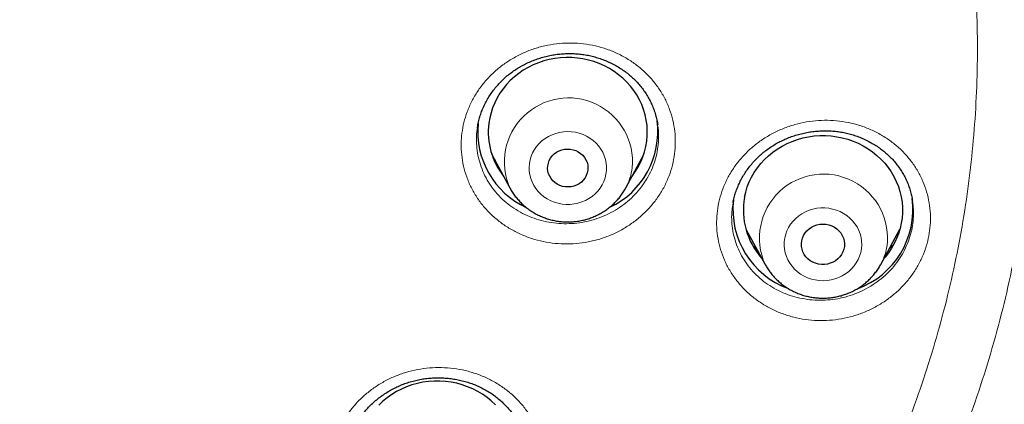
# Model space of a CAD drawing. Header units: millimetres. Extents: x 8 to 971, y 12 to 977.
# Tile 138 of 195: x 347.32 to 365.88, y 790.21 to 797.46. Entities that reach past the tile are written whole.
import ezdxf

# ---------------------------------------------------------------- set-up
doc = ezdxf.new("R2010")
doc.units = ezdxf.units.MM

msp = doc.modelspace()

# ---------------------------------------------------------------- linework, layer by layer
at = {"color": 7, "linetype": 'Continuous', "lineweight": 30}
for p, q in [((355.951, 795.427), (355.949, 795.417)), ((359.347, 795.48), (359.346, 795.487)), ((356.221, 794.921), (356.562, 794.289)), ((358.746, 794.289), (359.086, 794.921)), ((356.565, 794.284), (356.562, 794.289)), ((360.769, 794.015), (360.763, 793.965)), ((364.153, 794.04), (364.152, 794.047)), ((361.012, 793.513), (361.374, 792.847)), ((363.553, 792.847), (363.915, 793.513))]:
    msp.add_line(p, q, dxfattribs=at)
at = {"color": 252, "linetype": 'Continuous', "lineweight": 0}
for p, q in [((356.382, 794.622), (356.341, 794.663)), ((358.974, 794.677), (358.933, 794.637)), ((363.792, 793.219), (363.716, 793.147))]:
    msp.add_line(p, q, dxfattribs=at)
at = {"color": 7, "linetype": 'Continuous', "lineweight": 30, "flags": 128}
for points in [[(358.86, 794.501), (358.874, 794.519), (358.933, 794.603), (358.986, 794.691), (359.032, 794.782), (359.07, 794.876), (359.102, 794.972), (359.126, 795.07), (359.143, 795.169), (359.152, 795.269), (359.153, 795.37), (359.147, 795.47), (359.133, 795.57), (359.112, 795.669), (359.083, 795.766), (359.047, 795.86), (359.004, 795.953), (358.954, 796.042), (358.898, 796.127), (358.835, 796.208), (358.766, 796.285), (358.691, 796.357), (358.611, 796.424), (358.526, 796.486), (358.437, 796.541), (358.344, 796.591), (358.247, 796.634), (358.147, 796.67), (358.045, 796.7), (357.94, 796.723), (357.835, 796.738), (357.728, 796.747), (357.621, 796.748), (357.514, 796.742), (357.408, 796.729), (357.303, 796.709), (357.2, 796.682), (357.099, 796.649), (357.001, 796.608), (356.906, 796.561), (356.815, 796.508), (356.729, 796.449), (356.647, 796.384), (356.57, 796.314), (356.499, 796.238), (356.434, 796.159), (356.374, 796.075), (356.322, 795.987), (356.276, 795.896), (356.237, 795.802), (356.206, 795.706), (356.181, 795.608), (356.165, 795.509)], [(360.986, 794.113), (361.008, 794.211), (361.038, 794.308), (361.075, 794.402), (361.119, 794.494), (361.17, 794.582), (361.228, 794.667), (361.292, 794.748), (361.361, 794.824), (361.437, 794.896), (361.517, 794.962), (361.603, 795.023), (361.693, 795.077), (361.787, 795.126), (361.884, 795.168), (361.984, 795.203), (362.087, 795.232), (362.191, 795.254), (362.297, 795.269), (362.404, 795.276), (362.511, 795.277), (362.618, 795.27), (362.724, 795.256), (362.828, 795.235), (362.931, 795.207), (363.032, 795.172), (363.129, 795.131), (363.224, 795.083), (363.314, 795.029), (363.4, 794.969), (363.481, 794.903), (363.557, 794.832), (363.628, 794.757), (363.692, 794.676), (363.75, 794.592), (363.802, 794.504), (363.847, 794.412), (363.885, 794.318), (363.915, 794.222), (363.938, 794.124), (363.954, 794.024), (363.962, 793.924), (363.963, 793.823), (363.955, 793.723), (363.94, 793.623), (363.918, 793.525), (363.888, 793.428), (363.851, 793.334), (363.807, 793.242), (363.756, 793.153), (363.699, 793.069), (363.635, 792.988), (363.619, 792.969)], [(357.277, 794.708), (357.287, 794.758), (357.305, 794.806), (357.33, 794.852), (357.361, 794.893), (357.399, 794.93), (357.441, 794.961), (357.488, 794.987), (357.539, 795.006), (357.591, 795.018), (357.645, 795.022), (357.7, 795.02), (357.753, 795.01), (357.804, 794.993), (357.852, 794.97), (357.896, 794.94), (357.935, 794.905), (357.969, 794.865), (357.996, 794.821), (358.016, 794.773), (358.029, 794.724), (358.034, 794.673), (358.031, 794.622), (358.021, 794.572), (358.003, 794.524), (357.978, 794.479), (357.946, 794.437), (357.909, 794.401), (357.866, 794.369), (357.819, 794.344), (357.769, 794.325), (357.716, 794.313), (357.662, 794.308), (357.608, 794.311), (357.555, 794.32), (357.504, 794.337), (357.455, 794.361), (357.411, 794.39), (357.372, 794.426), (357.339, 794.466), (357.312, 794.51), (357.292, 794.557), (357.279, 794.607), (357.274, 794.657), (357.277, 794.708)], [(362.063, 793.295), (362.077, 793.346), (362.098, 793.396), (362.126, 793.442), (362.161, 793.484), (362.202, 793.521), (362.248, 793.552), (362.298, 793.577), (362.351, 793.595), (362.407, 793.606), (362.463, 793.61), (362.52, 793.606), (362.575, 793.595), (362.629, 793.577), (362.679, 793.552), (362.724, 793.521), (362.765, 793.484), (362.8, 793.442), (362.828, 793.396), (362.85, 793.346), (362.863, 793.295), (362.869, 793.242), (362.867, 793.188), (362.857, 793.136), (362.84, 793.085), (362.815, 793.037), (362.783, 792.993), (362.745, 792.954), (362.702, 792.919), (362.654, 792.891), (362.602, 792.87), (362.548, 792.855), (362.492, 792.847), (362.435, 792.847), (362.379, 792.855), (362.324, 792.87), (362.273, 792.891), (362.224, 792.919), (362.181, 792.954), (362.143, 792.993), (362.111, 793.037), (362.087, 793.085), (362.069, 793.136), (362.059, 793.188), (362.057, 793.242), (362.063, 793.295)], [(356.288, 790.205), (356.212, 790.275), (356.131, 790.341), (356.045, 790.401), (355.955, 790.455), (355.861, 790.503), (355.763, 790.545), (355.663, 790.58), (355.56, 790.608), (355.455, 790.629), (355.349, 790.643), (355.242, 790.65), (355.135, 790.65), (355.028, 790.642), (354.922, 790.628), (354.818, 790.606), (354.715, 790.577), (354.615, 790.542), (354.518, 790.5), (354.424, 790.451), (354.334, 790.397), (354.248, 790.336), (354.168, 790.27), (354.092, 790.199)]]:
    msp.add_lwpolyline(points, dxfattribs=at)
at = {"color": 252, "linetype": 'Continuous', "lineweight": 0, "flags": 128}
for points in [[(356.929, 794.748), (356.923, 794.677), (356.926, 794.607), (356.936, 794.537), (356.954, 794.468), (356.979, 794.402), (357.012, 794.338), (357.051, 794.278), (357.097, 794.221), (357.148, 794.17), (357.205, 794.124), (357.267, 794.083), (357.332, 794.049), (357.402, 794.021), (357.473, 794), (357.547, 793.986), (357.622, 793.979), (357.697, 793.98), (357.772, 793.988), (357.845, 794.003), (357.917, 794.025), (357.986, 794.054), (358.051, 794.089), (358.112, 794.13), (358.168, 794.178), (358.218, 794.23), (358.263, 794.287), (358.301, 794.347), (358.333, 794.412), (358.357, 794.479), (358.373, 794.548), (358.383, 794.618), (358.384, 794.688), (358.377, 794.759), (358.363, 794.828), (358.342, 794.896), (358.313, 794.961), (358.277, 795.023), (358.235, 795.082), (358.186, 795.135), (358.132, 795.184), (358.072, 795.228), (358.009, 795.265), (357.941, 795.296), (357.87, 795.321), (357.798, 795.338), (357.723, 795.349), (357.648, 795.352), (357.573, 795.347), (357.499, 795.336), (357.426, 795.317), (357.356, 795.292), (357.289, 795.26), (357.226, 795.222), (357.167, 795.177), (357.114, 795.127), (357.066, 795.073), (357.025, 795.014), (356.99, 794.951), (356.962, 794.886), (356.942, 794.818), (356.929, 794.748)], [(356.577, 794.262), (356.566, 794.282), (356.565, 794.284)], [(361.744, 793.347), (361.735, 793.277), (361.733, 793.207), (361.739, 793.136), (361.753, 793.067), (361.775, 792.999), (361.803, 792.934), (361.839, 792.872), (361.882, 792.813), (361.93, 792.759), (361.984, 792.71), (362.043, 792.667), (362.107, 792.629), (362.175, 792.598), (362.245, 792.573), (362.318, 792.556), (362.392, 792.545), (362.467, 792.542), (362.543, 792.546), (362.617, 792.557), (362.689, 792.576), (362.76, 792.601), (362.827, 792.633), (362.89, 792.671), (362.949, 792.715), (363.002, 792.765), (363.05, 792.819), (363.092, 792.878), (363.127, 792.941), (363.155, 793.007), (363.175, 793.074), (363.188, 793.144), (363.194, 793.215), (363.191, 793.285), (363.181, 793.355), (363.163, 793.424), (363.138, 793.491), (363.106, 793.554), (363.067, 793.615), (363.021, 793.671), (362.97, 793.723), (362.913, 793.769), (362.852, 793.81), (362.786, 793.844), (362.717, 793.872), (362.645, 793.893), (362.572, 793.907), (362.497, 793.914), (362.422, 793.914), (362.347, 793.906), (362.273, 793.891), (362.202, 793.869), (362.133, 793.841), (362.068, 793.805), (362.007, 793.764), (361.95, 793.717), (361.9, 793.665), (361.855, 793.608), (361.817, 793.547), (361.785, 793.483), (361.761, 793.416), (361.744, 793.347)]]:
    msp.add_lwpolyline(points, dxfattribs=at)
at = {"color": 252, "linetype": 'Continuous', "lineweight": 0}
for centre, radius, start, end in [((357.666, 794.779), 1.208, 354.817, 203.9454), ((357.776, 794.813), 1.102, 331.7008, 352.5607), ((362.474, 793.344), 1.207, 351.7678, 204.2906), ((362.583, 793.376), 1.104, 330.3902, 349.3181)]:
    msp.add_arc(centre, radius, start, end, dxfattribs=at)
at = {"color": 7, "linetype": 'Continuous', "lineweight": 30}
for centre, radius, start, end in [((357.772, 795.353), 1.579, 295.2383, 7.3018), ((357.534, 795.353), 1.579, 174.5875, 245.135), ((357.505, 795.341), 1.35, 172.8711, 218.4871), ((362.353, 793.885), 1.587, 173.3835, 250.0426), ((362.315, 793.869), 1.351, 169.6292, 221.7823), ((362.571, 793.885), 1.589, 289.9588, 7.5077)]:
    msp.add_arc(centre, radius, start, end, dxfattribs=at)
at = {"color": 252, "linetype": 'Continuous', "lineweight": 0}
for points, knots in [([(297.761, 797.426), (297.779, 798.366), (297.816, 800.237), (298.115, 803.024), (298.594, 805.775), (299.27, 808.49), (300.138, 811.168), (301.195, 813.799), (302.428, 816.362), (303.829, 818.833), (305.395, 821.201), (307.124, 823.467), (309.017, 825.629), (311.065, 827.679), (313.247, 829.604), (315.549, 831.383), (317.959, 833.008), (320.48, 834.479), (323.109, 835.796), (325.836, 836.954), (328.636, 837.947), (331.487, 838.763), (334.376, 839.397), (337.303, 839.85), (340.269, 840.121), (343.26, 840.211), (346.251, 840.121), (349.217, 839.85), (352.145, 839.397), (355.034, 838.763), (357.884, 837.947), (360.683, 836.954), (363.411, 835.796), (366.04, 834.478), (368.561, 833.007), (370.971, 831.382), (373.272, 829.603), (375.454, 827.679), (377.502, 825.628), (379.396, 823.466), (381.125, 821.2), (382.69, 818.832), (384.092, 816.361), (385.324, 813.799), (386.381, 811.168), (387.249, 808.489), (387.925, 805.774), (388.404, 803.023), (388.703, 800.237), (388.74, 798.366), (388.758, 797.426)], [0, 0, 0, 0, 0.020985, 0.041789, 0.062502, 0.083215, 0.104018, 0.125, 0.145987, 0.166791, 0.187505, 0.208217, 0.229019, 0.25, 0.270986, 0.291791, 0.312505, 0.333217, 0.354019, 0.375, 0.395986, 0.416791, 0.437505, 0.458217, 0.479019, 0.5, 0.520986, 0.541791, 0.562505, 0.583217, 0.604019, 0.625, 0.645986, 0.666791, 0.687505, 0.708217, 0.729019, 0.75, 0.770986, 0.791791, 0.812505, 0.833217, 0.854019, 0.875, 0.895985, 0.916789, 0.937502, 0.958215, 0.979017, 1, 1, 1, 1]), ([(339.798, 773.529), (339.084, 773.638), (337.655, 773.856), (335.559, 774.4), (333.572, 775.079), (331.704, 775.889), (329.961, 776.806), (328.299, 777.85), (326.729, 779.012), (325.262, 780.287), (323.905, 781.666), (322.668, 783.141), (321.558, 784.703), (320.581, 786.341), (319.744, 788.047), (319.053, 789.809), (318.51, 791.616), (318.12, 793.458), (317.885, 795.323), (317.807, 797.199), (317.885, 799.076), (318.12, 800.941), (318.51, 802.783), (319.053, 804.59), (319.744, 806.352), (320.581, 808.058), (321.558, 809.696), (322.668, 811.258), (323.905, 812.733), (325.262, 814.112), (326.729, 815.387), (328.299, 816.549), (329.961, 817.593), (331.704, 818.51), (333.519, 819.296), (335.394, 819.946), (337.318, 820.456), (339.278, 820.823), (341.263, 821.043), (343.26, 821.117), (345.257, 821.043), (347.241, 820.823), (349.201, 820.456), (351.125, 819.946), (353, 819.296), (354.815, 818.51), (356.558, 817.593), (358.22, 816.549), (359.79, 815.387), (361.257, 814.112), (362.614, 812.733), (363.851, 811.258), (364.961, 809.696), (365.938, 808.058), (366.775, 806.352), (367.466, 804.59), (368.009, 802.783), (368.399, 800.941), (368.634, 799.076), (368.712, 797.199), (368.634, 795.323), (368.399, 793.458), (368.009, 791.616), (367.466, 789.809), (366.775, 788.047), (365.938, 786.341), (364.961, 784.703), (363.851, 783.141), (362.614, 781.666), (361.257, 780.287), (359.79, 779.012), (358.22, 777.85), (356.558, 776.806), (354.815, 775.889), (352.95, 775.08), (350.968, 774.403), (348.88, 773.86), (347.457, 773.641), (346.745, 773.532)], [0, 0, 0, 0, 0.014209, 0.028417, 0.042626, 0.055696, 0.068766, 0.081836, 0.094907, 0.107977, 0.121047, 0.134117, 0.147187, 0.160257, 0.173327, 0.186398, 0.199468, 0.212538, 0.225608, 0.238678, 0.251748, 0.264818, 0.277889, 0.290959, 0.304029, 0.317099, 0.330169, 0.343239, 0.356309, 0.36938, 0.38245, 0.39552, 0.40859, 0.42166, 0.43473, 0.4478, 0.460871, 0.473941, 0.487011, 0.500081, 0.513151, 0.526221, 0.539292, 0.552362, 0.565432, 0.578502, 0.591572, 0.604642, 0.617712, 0.630783, 0.643853, 0.656923, 0.669993, 0.683063, 0.696133, 0.709203, 0.722274, 0.735344, 0.748414, 0.761484, 0.774554, 0.787624, 0.800694, 0.813765, 0.826835, 0.839905, 0.852975, 0.866045, 0.879115, 0.892186, 0.905256, 0.918326, 0.931396, 0.944466, 0.957536, 0.971691, 0.985845, 1, 1, 1, 1]), ([(346.66, 774.616), (347.327, 774.721), (348.662, 774.93), (350.619, 775.442), (352.485, 776.082), (354.251, 776.847), (355.909, 777.72), (357.49, 778.712), (358.983, 779.818), (360.379, 781.031), (361.669, 782.342), (362.846, 783.745), (363.902, 785.231), (364.831, 786.789), (365.627, 788.411), (366.285, 790.087), (366.801, 791.807), (367.172, 793.559), (367.395, 795.333), (367.47, 797.118), (367.395, 798.903), (367.172, 800.677), (366.801, 802.429), (366.285, 804.148), (365.627, 805.824), (364.831, 807.446), (363.902, 809.005), (362.846, 810.49), (361.669, 811.893), (360.379, 813.205), (358.983, 814.417), (357.49, 815.523), (355.909, 816.515), (354.251, 817.388), (352.524, 818.136), (350.741, 818.754), (348.911, 819.239), (347.047, 819.588), (345.159, 819.798), (343.26, 819.868), (341.36, 819.798), (339.472, 819.588), (337.608, 819.239), (335.778, 818.754), (333.995, 818.136), (332.268, 817.388), (330.61, 816.515), (329.029, 815.523), (327.536, 814.417), (326.14, 813.205), (324.85, 811.893), (323.673, 810.49), (322.617, 809.005), (321.688, 807.446), (320.892, 805.824), (320.234, 804.148), (319.718, 802.429), (319.347, 800.677), (319.124, 798.903), (319.049, 797.118), (319.124, 795.333), (319.347, 793.559), (319.718, 791.807), (320.234, 790.087), (320.892, 788.411), (321.688, 786.789), (322.617, 785.231), (323.673, 783.745), (324.85, 782.342), (326.14, 781.031), (327.536, 779.818), (329.029, 778.712), (330.61, 777.72), (332.268, 776.847), (334.034, 776.082), (335.9, 775.442), (337.858, 774.93), (339.192, 774.721), (339.859, 774.616)], [0, 0, 0, 0, 0.013976, 0.027953, 0.041929, 0.055017, 0.068105, 0.081192, 0.09428, 0.107368, 0.120455, 0.133543, 0.146631, 0.159719, 0.172806, 0.185894, 0.198982, 0.212069, 0.225157, 0.238245, 0.251332, 0.26442, 0.277508, 0.290595, 0.303683, 0.316771, 0.329859, 0.342946, 0.356034, 0.369122, 0.382209, 0.395297, 0.408385, 0.421472, 0.43456, 0.447648, 0.460735, 0.473823, 0.486911, 0.499999, 0.513086, 0.526174, 0.539262, 0.552349, 0.565437, 0.578525, 0.591612, 0.6047, 0.617788, 0.630876, 0.643963, 0.657051, 0.670139, 0.683226, 0.696314, 0.709402, 0.722489, 0.735577, 0.748665, 0.761752, 0.77484, 0.787928, 0.801016, 0.814103, 0.827191, 0.840279, 0.853366, 0.866454, 0.879542, 0.892629, 0.905717, 0.918805, 0.931893, 0.94498, 0.958068, 0.972045, 0.986023, 1, 1, 1, 1]), ([(339.895, 775.418), (339.266, 775.519), (338.009, 775.721), (336.165, 776.207), (334.396, 776.815), (332.712, 777.545), (331.121, 778.382), (329.604, 779.334), (328.172, 780.396), (326.832, 781.559), (325.594, 782.818), (324.465, 784.164), (323.451, 785.589), (322.56, 787.085), (321.796, 788.642), (321.165, 790.25), (320.67, 791.9), (320.314, 793.581), (320.099, 795.283), (320.028, 796.996), (320.099, 798.709), (320.314, 800.411), (320.67, 802.092), (321.165, 803.742), (321.796, 805.35), (322.56, 806.907), (323.451, 808.403), (324.465, 809.828), (325.594, 811.174), (326.832, 812.433), (328.172, 813.596), (329.604, 814.657), (331.121, 815.61), (332.712, 816.447), (334.369, 817.165), (336.081, 817.758), (337.836, 818.224), (339.625, 818.558), (341.437, 818.759), (343.26, 818.827), (345.082, 818.759), (346.894, 818.558), (348.683, 818.224), (350.439, 817.758), (352.15, 817.165), (353.807, 816.447), (355.398, 815.61), (356.915, 814.657), (358.347, 813.596), (359.687, 812.433), (360.925, 811.174), (362.054, 809.828), (363.068, 808.403), (363.959, 806.907), (364.723, 805.35), (365.354, 803.742), (365.849, 802.092), (366.205, 800.411), (366.42, 798.709), (366.491, 796.996), (366.42, 795.283), (366.205, 793.581), (365.849, 791.9), (365.354, 790.25), (364.723, 788.642), (363.959, 787.085), (363.068, 785.589), (362.054, 784.164), (360.925, 782.818), (359.687, 781.559), (358.347, 780.396), (356.915, 779.334), (355.398, 778.382), (353.807, 777.545), (352.12, 776.814), (350.346, 776.205), (348.494, 775.717), (347.231, 775.515), (346.6, 775.415)], [0, 0, 0, 0, 0.013748, 0.027497, 0.041245, 0.05435, 0.067455, 0.080559, 0.093664, 0.106769, 0.119873, 0.132978, 0.146083, 0.159188, 0.172292, 0.185397, 0.198502, 0.211606, 0.224711, 0.237816, 0.250921, 0.264025, 0.27713, 0.290235, 0.30334, 0.316444, 0.329549, 0.342654, 0.355758, 0.368863, 0.381968, 0.395073, 0.408177, 0.421282, 0.434387, 0.447492, 0.460596, 0.473701, 0.486806, 0.49991, 0.513015, 0.52612, 0.539225, 0.552329, 0.565434, 0.578539, 0.591643, 0.604748, 0.617853, 0.630958, 0.644062, 0.657167, 0.670272, 0.683377, 0.696481, 0.709586, 0.722691, 0.735795, 0.7489, 0.762005, 0.77511, 0.788214, 0.801319, 0.814424, 0.827529, 0.840633, 0.853738, 0.866843, 0.879947, 0.893052, 0.906157, 0.919262, 0.932366, 0.945471, 0.958576, 0.972384, 0.986192, 1, 1, 1, 1]), ([(345.541, 776.246), (346.07, 776.308), (347.129, 776.432), (348.694, 776.754), (350.231, 777.175), (351.774, 777.715), (353.312, 778.381), (354.828, 779.179), (356.273, 780.087), (357.638, 781.098), (358.915, 782.207), (360.095, 783.406), (361.171, 784.689), (362.136, 786.047), (362.986, 787.473), (363.713, 788.956), (364.315, 790.488), (364.787, 792.061), (365.126, 793.663), (365.33, 795.285), (365.398, 796.917), (365.33, 798.549), (365.125, 800.171), (364.786, 801.773), (364.314, 803.345), (363.713, 804.878), (362.985, 806.361), (362.135, 807.786), (361.17, 809.144), (360.093, 810.427), (358.914, 811.626), (357.637, 812.735), (356.272, 813.746), (354.827, 814.654), (353.31, 815.452), (351.731, 816.135), (350.101, 816.701), (348.427, 817.144), (346.723, 817.463), (344.996, 817.655), (343.26, 817.719), (341.523, 817.654), (339.796, 817.462), (338.092, 817.144), (336.419, 816.7), (334.788, 816.135), (333.209, 815.451), (331.693, 814.653), (330.248, 813.745), (328.882, 812.734), (327.606, 811.625), (326.426, 810.426), (325.35, 809.143), (324.384, 807.785), (323.535, 806.359), (322.808, 804.876), (322.206, 803.344), (321.734, 801.771), (321.395, 800.169), (321.191, 798.547), (321.123, 796.915), (321.191, 795.283), (321.395, 793.661), (321.735, 792.059), (322.207, 790.487), (322.808, 788.954), (323.536, 787.471), (324.385, 786.046), (325.351, 784.688), (326.427, 783.405), (327.607, 782.206), (328.884, 781.097), (330.249, 780.086), (331.694, 779.178), (333.211, 778.38), (334.748, 777.715), (336.291, 777.174), (337.827, 776.754), (339.391, 776.432), (340.449, 776.308), (340.979, 776.246)], [0, 0, 0, 0, 0.011909, 0.023818, 0.035727, 0.047636, 0.060561, 0.073486, 0.086411, 0.099336, 0.112261, 0.125186, 0.138111, 0.151036, 0.163961, 0.176886, 0.189811, 0.202736, 0.215661, 0.228586, 0.241512, 0.254437, 0.267362, 0.280287, 0.293212, 0.306137, 0.319062, 0.331987, 0.344912, 0.357837, 0.370762, 0.383687, 0.396612, 0.409537, 0.422462, 0.435388, 0.448313, 0.461238, 0.474163, 0.487088, 0.500013, 0.512938, 0.525863, 0.538788, 0.551713, 0.564638, 0.577563, 0.590488, 0.603413, 0.616338, 0.629264, 0.642189, 0.655114, 0.668039, 0.680964, 0.693889, 0.706814, 0.719739, 0.732664, 0.745589, 0.758514, 0.771439, 0.784364, 0.797289, 0.810214, 0.823139, 0.836065, 0.84899, 0.861915, 0.87484, 0.887765, 0.90069, 0.913615, 0.92654, 0.939465, 0.95239, 0.964293, 0.976195, 0.988098, 1, 1, 1, 1]), ([(388.758, 797.426), (388.739, 796.495), (388.702, 794.632), (388.398, 791.846), (387.913, 789.079), (387.236, 786.349), (386.373, 783.669), (385.325, 781.053), (384.097, 778.506), (382.691, 776.038), (381.114, 773.657), (379.378, 771.378), (377.488, 769.213), (375.49, 767.208), (373.398, 765.36), (371.224, 763.667), (368.937, 762.104), (366.558, 760.664), (364.898, 759.825), (364.07, 759.406)], [0, 0, 0, 0, 0.059647, 0.119293, 0.179195, 0.239107, 0.298753, 0.35839, 0.418037, 0.477683, 0.537584, 0.597497, 0.657143, 0.716779, 0.77332, 0.829847, 0.88658, 0.943426, 1, 1, 1, 1]), ([(359.667, 794.93), (359.655, 794.86), (359.632, 794.719), (359.566, 794.515), (359.478, 794.317), (359.366, 794.13), (359.233, 793.956), (359.08, 793.796), (358.909, 793.653), (358.723, 793.528), (358.523, 793.423), (358.312, 793.341), (358.093, 793.28), (357.869, 793.243), (357.641, 793.23), (357.415, 793.241), (357.191, 793.275), (356.973, 793.333), (356.763, 793.414), (356.565, 793.516), (356.382, 793.64), (356.214, 793.781), (356.064, 793.94), (355.935, 794.114), (355.828, 794.3), (355.743, 794.497), (355.684, 794.702), (355.649, 794.912), (355.64, 795.121), (355.655, 795.324), (355.692, 795.525), (355.754, 795.727), (355.841, 795.925), (355.951, 796.113), (356.083, 796.288), (356.235, 796.449), (356.404, 796.594), (356.59, 796.719), (356.789, 796.825), (356.999, 796.91), (357.218, 796.971), (357.442, 797.01), (357.669, 797.025), (357.896, 797.015), (358.12, 796.982), (358.339, 796.926), (358.548, 796.847), (358.747, 796.745), (358.932, 796.624), (359.101, 796.483), (359.252, 796.326), (359.382, 796.153), (359.491, 795.967), (359.577, 795.771), (359.638, 795.566), (359.674, 795.356), (359.686, 795.143), (359.673, 795.001), (359.667, 794.93)], [0, 0, 0, 0, 0.017825, 0.035708, 0.053534, 0.071388, 0.089297, 0.107151, 0.125015, 0.142936, 0.1608, 0.178681, 0.19662, 0.214501, 0.232399, 0.250353, 0.268251, 0.286156, 0.304119, 0.322024, 0.339927, 0.357885, 0.375788, 0.393676, 0.411621, 0.429509, 0.447379, 0.465307, 0.483177, 0.4999, 0.516622, 0.53448, 0.552397, 0.570256, 0.588114, 0.60603, 0.623888, 0.641757, 0.659683, 0.677553, 0.695439, 0.713383, 0.73127, 0.749171, 0.76713, 0.785031, 0.802937, 0.8209, 0.838805, 0.856704, 0.874659, 0.892558, 0.910441, 0.92838, 0.946263, 0.964156, 0.982107, 1, 1, 1, 1]), ([(360.49, 793.964), (360.49, 793.965), (360.503, 794.036), (360.539, 794.175), (360.615, 794.376), (360.715, 794.569), (360.837, 794.75), (360.979, 794.917), (361.141, 795.07), (361.319, 795.204), (361.512, 795.319), (361.717, 795.414), (361.932, 795.487), (362.153, 795.537), (362.379, 795.564), (362.606, 795.567), (362.832, 795.545), (363.053, 795.501), (363.266, 795.433), (363.47, 795.343), (363.662, 795.231), (363.838, 795.1), (363.997, 794.951), (364.137, 794.786), (364.255, 794.607), (364.351, 794.416), (364.423, 794.216), (364.47, 794.009), (364.493, 793.798), (364.49, 793.59), (364.463, 793.388), (364.414, 793.189), (364.341, 792.992), (364.242, 792.799), (364.122, 792.616), (363.98, 792.448), (363.82, 792.295), (363.643, 792.159), (363.451, 792.042), (363.246, 791.946), (363.032, 791.871), (362.811, 791.82), (362.585, 791.792), (362.358, 791.787), (362.132, 791.807), (361.911, 791.851), (361.697, 791.917), (361.492, 792.006), (361.3, 792.116), (361.122, 792.245), (360.963, 792.394), (360.822, 792.558), (360.702, 792.736), (360.604, 792.926), (360.531, 793.126), (360.481, 793.332), (360.458, 793.543), (360.458, 793.754), (360.479, 793.894), (360.49, 793.964)], [0, 0, 0, 0, 0.000189, 0.018022, 0.035913, 0.053747, 0.071578, 0.089468, 0.107301, 0.125153, 0.143062, 0.160914, 0.178798, 0.196738, 0.214621, 0.232534, 0.250504, 0.268416, 0.286344, 0.304328, 0.322255, 0.340176, 0.358153, 0.376074, 0.39397, 0.411923, 0.429818, 0.447682, 0.465603, 0.483466, 0.50016, 0.516855, 0.534698, 0.552597, 0.57044, 0.588282, 0.606181, 0.624023, 0.641884, 0.659802, 0.677664, 0.695557, 0.713507, 0.731401, 0.74932, 0.767296, 0.785216, 0.803143, 0.821128, 0.839056, 0.85697, 0.874941, 0.892856, 0.910741, 0.928685, 0.94657, 0.964361, 0.982208, 1, 1, 1, 1]), ([(355.949, 795.417), (355.948, 795.407), (355.935, 795.342), (355.93, 795.215), (355.936, 795.038), (355.966, 794.86), (356.017, 794.685), (356.089, 794.518), (356.18, 794.36), (356.29, 794.212), (356.417, 794.078), (356.56, 793.958), (356.716, 793.853), (356.885, 793.767), (357.063, 793.699), (357.248, 793.65), (357.439, 793.621), (357.632, 793.613), (357.825, 793.624), (358.016, 793.657), (358.202, 793.708), (358.382, 793.779), (358.552, 793.869), (358.71, 793.975), (358.855, 794.097), (358.985, 794.233), (359.098, 794.382), (359.193, 794.542), (359.268, 794.71), (359.324, 794.884), (359.344, 795.003), (359.354, 795.063)], [0, 0, 0, 0, 0.005643, 0.038915, 0.074468, 0.110136, 0.145689, 0.181282, 0.216987, 0.252577, 0.288197, 0.32393, 0.35955, 0.395176, 0.430915, 0.466541, 0.502147, 0.537867, 0.573473, 0.60904, 0.64472, 0.680287, 0.715812, 0.751451, 0.786976, 0.822472, 0.858081, 0.893576, 0.929013, 0.964564, 1, 1, 1, 1]), ([(359.354, 795.063), (359.354, 795.063), (359.362, 795.123), (359.369, 795.244), (359.365, 795.384), (359.351, 795.462), (359.347, 795.48)], [0, 0, 0, 0, 0.002034, 0.432908, 0.865144, 1, 1, 1, 1]), ([(360.763, 793.965), (360.756, 793.922), (360.741, 793.82), (360.742, 793.656), (360.762, 793.478), (360.804, 793.302), (360.866, 793.133), (360.949, 792.971), (361.051, 792.82), (361.171, 792.681), (361.307, 792.556), (361.458, 792.446), (361.622, 792.353), (361.796, 792.278), (361.978, 792.223), (362.167, 792.187), (362.359, 792.171), (362.552, 792.175), (362.744, 792.2), (362.932, 792.244), (363.114, 792.309), (363.287, 792.391), (363.451, 792.491), (363.601, 792.607), (363.737, 792.737), (363.858, 792.881), (363.96, 793.036), (364.044, 793.201), (364.106, 793.369), (364.148, 793.537), (364.17, 793.709), (364.174, 793.878), (364.16, 793.988), (364.153, 794.04)], [0, 0, 0, 0, 0.023495, 0.056264, 0.088926, 0.121767, 0.154711, 0.187552, 0.220446, 0.253448, 0.286345, 0.319265, 0.352293, 0.385215, 0.418119, 0.451128, 0.484032, 0.516881, 0.549834, 0.582683, 0.615461, 0.648343, 0.681122, 0.713853, 0.746689, 0.77942, 0.812146, 0.844974, 0.877698, 0.908313, 0.938931, 0.971691, 1, 1, 1, 1]), ([(361.224, 793.122), (361.221, 793.125), (361.194, 793.147), (361.17, 793.173), (361.15, 793.194)], [0, 0, 0, 0, 0.1363621, 1, 1, 1, 1]), ([(356.861, 787.979), (356.817, 787.922), (356.727, 787.808), (356.567, 787.656), (356.392, 787.519), (356.201, 787.402), (355.998, 787.306), (355.785, 787.23), (355.564, 787.178), (355.338, 787.149), (355.111, 787.143), (354.885, 787.162), (354.663, 787.204), (354.447, 787.268), (354.241, 787.356), (354.047, 787.464), (353.868, 787.592), (353.705, 787.738), (353.562, 787.9), (353.439, 788.077), (353.338, 788.266), (353.261, 788.464), (353.208, 788.67), (353.181, 788.88), (353.179, 789.092), (353.203, 789.303), (353.252, 789.51), (353.326, 789.711), (353.421, 789.9), (353.535, 790.073), (353.667, 790.236), (353.821, 790.387), (353.996, 790.524), (354.186, 790.643), (354.389, 790.741), (354.602, 790.817), (354.822, 790.871), (355.047, 790.902), (355.274, 790.909), (355.501, 790.892), (355.723, 790.852), (355.939, 790.788), (356.146, 790.703), (356.341, 790.596), (356.521, 790.469), (356.685, 790.324), (356.83, 790.162), (356.954, 789.986), (357.056, 789.798), (357.135, 789.6), (357.189, 789.395), (357.218, 789.186), (357.221, 788.974), (357.199, 788.763), (357.152, 788.555), (357.079, 788.353), (356.984, 788.159), (356.902, 788.039), (356.861, 787.979)], [0, 0, 0, 0, 0.0178263, 0.0357082, 0.0535348, 0.0713878, 0.0892981, 0.1071516, 0.1250156, 0.1429365, 0.1608005, 0.1786818, 0.1966202, 0.2145016, 0.2323992, 0.2503537, 0.268251, 0.2861569, 0.3041195, 0.3220249, 0.3399271, 0.3578862, 0.3757874, 0.3936764, 0.411621, 0.4295091, 0.44738, 0.465307, 0.4831773, 0.4998999, 0.516622, 0.5344813, 0.5523972, 0.570256, 0.5881146, 0.6060301, 0.6238886, 0.6417577, 0.6596837, 0.6775528, 0.6954397, 0.7133836, 0.7312704, 0.7491715, 0.7671295, 0.785031, 0.8029371, 0.8208996, 0.8388049, 0.8567044, 0.8746596, 0.8925584, 0.9104404, 0.9283806, 0.9462632, 0.9641569, 0.9821068, 1, 1, 1, 1])]:
    msp.add_open_spline(points, degree=3, knots=knots, dxfattribs=at)
at = {"color": 7, "linetype": 'Continuous', "lineweight": 30}
for points, knots in [([(340.08, 755.314), (338.877, 755.42), (336.473, 755.633), (332.915, 756.297), (329.422, 757.208), (326.048, 758.376), (322.809, 759.778), (319.723, 761.402), (316.782, 763.249), (314.004, 765.307), (311.407, 767.563), (309.006, 770.004), (306.816, 772.614), (304.851, 775.377), (303.123, 778.277), (301.642, 781.296), (300.418, 784.414), (299.458, 787.613), (298.768, 790.873), (298.352, 794.173), (298.213, 797.494), (298.352, 800.816), (298.768, 804.116), (299.458, 807.376), (300.418, 810.575), (301.642, 813.693), (303.123, 816.712), (304.851, 819.612), (306.816, 822.375), (309.006, 824.985), (311.407, 827.426), (314.004, 829.682), (316.782, 831.74), (319.723, 833.586), (322.809, 835.21), (326.021, 836.602), (329.339, 837.752), (332.744, 838.655), (336.213, 839.303), (339.725, 839.694), (343.26, 839.824), (346.794, 839.694), (350.306, 839.303), (353.775, 838.655), (357.18, 837.752), (360.498, 836.602), (363.71, 835.21), (366.796, 833.586), (369.737, 831.74), (372.515, 829.682), (375.112, 827.426), (377.513, 824.985), (379.703, 822.375), (381.668, 819.612), (383.396, 816.712), (384.877, 813.693), (386.101, 810.575), (387.061, 807.376), (387.751, 804.116), (388.167, 800.816), (388.306, 797.494), (388.167, 794.173), (387.751, 790.873), (387.061, 787.613), (386.101, 784.414), (384.877, 781.296), (383.396, 778.277), (381.668, 775.377), (379.703, 772.614), (377.513, 770.004), (375.112, 767.563), (372.515, 765.307), (369.737, 763.249), (366.796, 761.402), (363.71, 759.778), (360.471, 758.376), (357.097, 757.208), (353.604, 756.297), (350.047, 755.633), (347.642, 755.42), (346.439, 755.314)], [0, 0, 0, 0, 0.013106, 0.026212, 0.039318, 0.052424, 0.065212, 0.078, 0.090788, 0.103576, 0.116364, 0.129151, 0.141939, 0.154727, 0.167515, 0.180303, 0.193091, 0.205879, 0.218667, 0.231454, 0.244242, 0.25703, 0.269818, 0.282606, 0.295394, 0.308182, 0.32097, 0.333758, 0.346545, 0.359333, 0.372121, 0.384909, 0.397697, 0.410485, 0.423273, 0.436061, 0.448848, 0.461636, 0.474424, 0.487212, 0.5, 0.512788, 0.525576, 0.538364, 0.551152, 0.563939, 0.576727, 0.589515, 0.602303, 0.615091, 0.627879, 0.640667, 0.653455, 0.666242, 0.67903, 0.691818, 0.704606, 0.717394, 0.730182, 0.74297, 0.755758, 0.768546, 0.781333, 0.794121, 0.806909, 0.819697, 0.832485, 0.845273, 0.858061, 0.870849, 0.883636, 0.896424, 0.909212, 0.922, 0.934788, 0.947576, 0.960682, 0.973788, 0.986894, 1, 1, 1, 1]), ([(364.833, 758.173), (364.904, 758.206), (365.164, 758.331), (365.602, 758.549), (366.135, 758.82), (366.637, 759.085), (367.111, 759.341), (367.558, 759.589), (367.983, 759.831), (368.386, 760.065), (368.765, 760.29), (369.12, 760.505), (369.45, 760.709), (369.755, 760.901), (370.036, 761.08), (370.293, 761.246), (370.525, 761.399), (370.735, 761.538), (370.921, 761.664), (371.085, 761.775), (371.227, 761.872), (371.346, 761.954), (371.444, 762.022), (371.516, 762.072), (371.567, 762.107), (371.6, 762.13), (371.624, 762.147), (371.644, 762.161), (371.672, 762.181), (371.715, 762.211), (371.78, 762.257), (371.865, 762.317), (371.969, 762.391), (372.093, 762.48), (372.236, 762.583), (372.397, 762.701), (372.571, 762.829), (372.751, 762.963), (373.037, 763.177), (373.424, 763.472), (374.036, 763.952), (374.76, 764.542), (375.451, 765.132), (375.993, 765.612), (376.393, 765.975), (376.788, 766.341), (377.133, 766.67), (377.436, 766.963), (377.702, 767.225), (377.979, 767.502), (378.266, 767.795), (378.571, 768.111), (378.892, 768.451), (379.229, 768.816), (379.577, 769.2), (379.933, 769.604), (380.299, 770.029), (380.666, 770.465), (381.032, 770.912), (381.397, 771.37), (381.768, 771.847), (382.143, 772.344), (382.452, 772.766), (382.696, 773.106), (382.873, 773.357), (383.044, 773.602), (383.205, 773.836), (383.353, 774.054), (383.495, 774.267), (383.63, 774.47), (383.756, 774.664), (383.866, 774.834), (383.955, 774.973), (384.025, 775.083), (384.079, 775.168), (384.123, 775.237), (384.158, 775.293), (384.187, 775.339), (384.215, 775.384), (384.247, 775.435), (384.285, 775.497), (384.334, 775.577), (384.395, 775.676), (384.469, 775.796), (384.551, 775.933), (384.64, 776.08), (384.731, 776.233), (384.866, 776.462), (385.046, 776.771), (385.285, 777.193), (385.543, 777.66), (385.818, 778.175), (386.103, 778.726), (386.396, 779.312), (386.692, 779.93), (386.984, 780.563), (387.269, 781.21), (387.541, 781.857), (387.8, 782.502), (388.047, 783.146), (388.243, 783.685), (388.394, 784.114), (388.502, 784.43), (388.605, 784.738), (388.7, 785.029), (388.785, 785.295), (388.859, 785.534), (388.924, 785.745), (388.979, 785.93), (389.026, 786.088), (389.06, 786.204), (389.083, 786.286), (389.098, 786.338), (389.111, 786.382), (389.121, 786.418), (389.131, 786.453), (389.143, 786.494), (389.159, 786.552), (389.181, 786.629), (389.208, 786.728), (389.242, 786.849), (389.28, 786.991), (389.324, 787.155), (389.373, 787.341), (389.425, 787.543), (389.479, 787.756), (389.533, 787.972), (389.586, 788.19), (389.637, 788.405), (389.685, 788.615), (389.749, 788.897), (389.825, 789.246), (389.911, 789.658), (389.988, 790.051), (390.059, 790.426), (390.123, 790.783), (390.18, 791.12), (390.232, 791.44), (390.279, 791.74), (390.321, 792.022), (390.369, 792.367), (390.423, 792.775), (390.479, 793.236), (390.527, 793.669), (390.567, 794.072), (390.594, 794.373), (390.611, 794.574), (390.62, 794.677), (390.627, 794.761), (390.631, 794.82), (390.635, 794.864), (390.638, 794.905), (390.642, 794.961), (390.647, 795.035), (390.655, 795.135), (390.663, 795.26), (390.673, 795.404), (390.682, 795.555), (390.691, 795.711), (390.7, 795.871), (390.71, 796.068), (390.721, 796.304), (390.731, 796.583), (390.74, 796.851), (390.747, 797.101), (390.751, 797.321), (390.754, 797.521), (390.756, 797.702), (390.757, 797.863), (390.758, 797.985), (390.758, 798.077), (390.758, 798.146), (390.758, 798.216), (390.758, 798.261), (390.758, 798.284)], [0, 0, 0, 0, 0.004554, 0.016714, 0.028355, 0.039282, 0.049707, 0.059631, 0.069053, 0.078151, 0.086726, 0.094778, 0.102308, 0.109316, 0.1158, 0.121763, 0.127173, 0.132066, 0.136443, 0.140303, 0.143646, 0.146473, 0.148782, 0.150575, 0.151637, 0.152373, 0.152928, 0.153374, 0.153813, 0.154908, 0.15646, 0.158471, 0.160972, 0.163941, 0.16738, 0.171287, 0.175621, 0.180029, 0.184433, 0.196521, 0.208575, 0.230017, 0.251351, 0.261978, 0.272578, 0.283152, 0.293728, 0.300686, 0.30802, 0.315728, 0.323812, 0.332271, 0.341653, 0.351458, 0.361684, 0.372333, 0.383405, 0.394899, 0.406123, 0.417723, 0.429698, 0.44205, 0.454776, 0.460844, 0.466994, 0.473047, 0.478697, 0.483937, 0.488767, 0.493935, 0.498534, 0.502565, 0.506027, 0.508387, 0.510383, 0.512015, 0.513283, 0.514317, 0.515307, 0.516458, 0.517906, 0.519649, 0.522056, 0.524866, 0.528078, 0.531571, 0.535126, 0.538739, 0.547483, 0.556547, 0.567755, 0.579416, 0.591531, 0.604986, 0.618711, 0.632661, 0.646836, 0.661237, 0.674881, 0.688721, 0.702758, 0.709443, 0.716172, 0.722861, 0.729044, 0.734653, 0.739686, 0.744145, 0.748029, 0.751338, 0.754072, 0.755355, 0.756456, 0.757376, 0.758115, 0.758711, 0.759541, 0.760705, 0.762325, 0.764394, 0.766913, 0.769882, 0.7733, 0.777168, 0.781486, 0.78584, 0.790431, 0.79495, 0.799383, 0.803732, 0.807997, 0.81685, 0.825313, 0.833388, 0.841075, 0.848372, 0.85528, 0.861799, 0.86793, 0.873671, 0.879033, 0.889039, 0.898525, 0.907179, 0.915349, 0.923035, 0.925455, 0.927568, 0.929269, 0.93056, 0.931164, 0.931928, 0.933057, 0.934553, 0.936415, 0.939139, 0.942104, 0.945157, 0.948297, 0.951526, 0.954841, 0.960229, 0.965834, 0.971654, 0.976476, 0.980904, 0.984939, 0.988581, 0.991829, 0.994685, 0.995999, 0.997298, 0.998621, 1, 1, 1, 1]), ([(355.949, 795.417), (355.949, 795.424), (355.954, 795.464), (355.97, 795.536), (355.995, 795.633), (356.028, 795.728), (356.067, 795.823), (356.113, 795.915), (356.165, 796.005), (356.223, 796.092), (356.286, 796.175), (356.355, 796.255), (356.428, 796.33), (356.506, 796.4), (356.589, 796.465), (356.675, 796.525), (356.764, 796.58), (356.858, 796.63), (356.955, 796.674), (357.055, 796.714), (357.158, 796.747), (357.264, 796.775), (357.37, 796.797), (357.478, 796.812), (357.586, 796.821), (357.694, 796.824), (357.801, 796.821), (357.906, 796.811), (358.01, 796.795), (358.113, 796.772), (358.215, 796.744), (358.315, 796.709), (358.414, 796.669), (358.51, 796.622), (358.604, 796.57), (358.693, 796.513), (358.777, 796.451), (358.857, 796.385), (358.931, 796.314), (358.999, 796.241), (359.061, 796.163), (359.119, 796.082), (359.171, 795.996), (359.218, 795.906), (359.259, 795.814), (359.293, 795.718), (359.321, 795.621), (359.339, 795.541), (359.346, 795.494), (359.348, 795.481)], [0, 0, 0, 0, 0.0046, 0.026425, 0.04831, 0.070311, 0.092407, 0.11457, 0.136774, 0.158977, 0.181143, 0.203239, 0.225239, 0.247121, 0.268875, 0.290458, 0.311884, 0.33348, 0.355232, 0.377114, 0.399094, 0.421131, 0.44318, 0.465181, 0.487088, 0.508862, 0.530471, 0.551877, 0.573115, 0.594537, 0.616229, 0.638149, 0.660241, 0.68245, 0.704708, 0.726938, 0.749069, 0.771041, 0.79281, 0.814347, 0.835742, 0.857433, 0.879332, 0.901424, 0.92367, 0.946026, 0.968446, 0.990883, 1, 1, 1, 1]), ([(360.769, 794.016), (360.772, 794.031), (360.782, 794.079), (360.802, 794.158), (360.834, 794.253), (360.872, 794.347), (360.916, 794.439), (360.967, 794.529), (361.024, 794.616), (361.086, 794.7), (361.154, 794.781), (361.227, 794.857), (361.304, 794.929), (361.386, 794.995), (361.471, 795.057), (361.56, 795.113), (361.652, 795.163), (361.747, 795.208), (361.847, 795.249), (361.949, 795.283), (362.055, 795.313), (362.162, 795.336), (362.27, 795.353), (362.379, 795.364), (362.487, 795.368), (362.595, 795.366), (362.7, 795.358), (362.804, 795.344), (362.907, 795.324), (363.008, 795.297), (363.108, 795.264), (363.207, 795.225), (363.303, 795.181), (363.395, 795.13), (363.485, 795.075), (363.57, 795.014), (363.65, 794.949), (363.726, 794.879), (363.796, 794.805), (363.86, 794.728), (363.918, 794.647), (363.971, 794.563), (364.018, 794.475), (364.059, 794.384), (364.094, 794.29), (364.123, 794.194), (364.142, 794.11), (364.15, 794.058), (364.153, 794.04)], [0, 0, 0, 0, 0.010531, 0.032479, 0.054534, 0.076724, 0.099035, 0.121438, 0.143902, 0.166384, 0.188828, 0.211193, 0.233434, 0.255518, 0.277417, 0.299111, 0.320723, 0.34254, 0.364595, 0.386845, 0.409235, 0.431704, 0.45418, 0.476576, 0.49883, 0.520885, 0.542699, 0.564275, 0.585846, 0.607693, 0.629741, 0.651961, 0.674314, 0.696757, 0.719243, 0.741721, 0.764144, 0.786478, 0.808698, 0.830795, 0.852768, 0.874829, 0.897056, 0.919431, 0.941935, 0.964531, 0.987187, 1, 1, 1, 1]), ([(356.384, 794.618), (356.384, 794.619), (356.369, 794.632), (356.356, 794.646), (356.344, 794.659)], [0, 0, 0, 0, 0.055062, 1, 1, 1, 1]), ([(358.973, 794.676), (358.961, 794.663), (358.948, 794.649), (358.934, 794.637), (358.933, 794.636)], [0, 0, 0, 0, 0.932439, 1, 1, 1, 1]), ([(356.566, 794.284), (356.573, 794.27), (356.595, 794.23), (356.637, 794.167), (356.691, 794.096), (356.751, 794.029), (356.816, 793.966), (356.885, 793.908), (356.959, 793.856), (357.037, 793.808), (357.118, 793.767), (357.202, 793.731), (357.289, 793.702), (357.378, 793.679), (357.469, 793.662), (357.561, 793.652), (357.653, 793.649), (357.745, 793.652), (357.837, 793.662), (357.928, 793.679), (358.018, 793.702), (358.105, 793.731), (358.19, 793.767), (358.272, 793.809), (358.35, 793.857), (358.424, 793.91), (358.494, 793.968), (358.56, 794.031), (358.62, 794.099), (358.674, 794.171), (358.716, 794.235), (358.738, 794.276), (358.746, 794.291)], [0, 0, 0, 0, 0.018034, 0.051987, 0.085996, 0.120053, 0.154169, 0.18834, 0.222572, 0.256863, 0.291207, 0.325604, 0.36005, 0.394538, 0.429067, 0.463627, 0.498215, 0.532823, 0.567445, 0.602071, 0.636696, 0.671312, 0.705912, 0.740485, 0.775028, 0.809534, 0.843993, 0.878401, 0.912753, 0.947048, 0.98128, 1, 1, 1, 1]), ([(361.222, 793.126), (361.211, 793.135), (361.186, 793.157), (361.163, 793.18), (361.15, 793.194)], [0, 0, 0, 0, 0.418419, 1, 1, 1, 1]), ([(363.795, 793.224), (363.782, 793.21), (363.757, 793.185), (363.73, 793.162), (363.718, 793.152)], [0, 0, 0, 0, 0.554734, 1, 1, 1, 1]), ([(361.374, 792.848), (361.386, 792.827), (361.412, 792.78), (361.46, 792.711), (361.515, 792.641), (361.577, 792.575), (361.643, 792.514), (361.714, 792.457), (361.788, 792.406), (361.867, 792.36), (361.949, 792.32), (362.034, 792.286), (362.122, 792.258), (362.211, 792.237), (362.302, 792.222), (362.394, 792.214), (362.487, 792.212), (362.579, 792.217), (362.671, 792.229), (362.761, 792.247), (362.85, 792.272), (362.937, 792.303), (363.021, 792.34), (363.102, 792.384), (363.179, 792.433), (363.253, 792.488), (363.321, 792.547), (363.385, 792.612), (363.444, 792.681), (363.497, 792.754), (363.532, 792.809), (363.548, 792.84), (363.551, 792.845)], [0, 0, 0, 0, 0.0276744, 0.0617418, 0.0958618, 0.1300372, 0.1642664, 0.1985572, 0.2329049, 0.2673099, 0.3017696, 0.3362818, 0.3708414, 0.4054427, 0.440082, 0.4747527, 0.5094486, 0.5441639, 0.5788902, 0.6136186, 0.6483439, 0.6830586, 0.7177532, 0.7524246, 0.7870591, 0.8216558, 0.8562025, 0.8906985, 0.9251366, 0.9595175, 0.9938332, 1, 1, 1, 1]), ([(353.49, 789.329), (353.494, 789.353), (353.503, 789.41), (353.525, 789.5), (353.555, 789.597), (353.592, 789.692), (353.635, 789.784), (353.684, 789.874), (353.738, 789.96), (353.798, 790.042), (353.864, 790.12), (353.935, 790.195), (354.011, 790.266), (354.092, 790.333), (354.177, 790.395), (354.267, 790.453), (354.361, 790.505), (354.457, 790.552), (354.557, 790.594), (354.659, 790.629), (354.762, 790.658), (354.867, 790.682), (354.972, 790.698), (355.078, 790.709), (355.184, 790.714), (355.291, 790.712), (355.399, 790.704), (355.506, 790.69), (355.612, 790.67), (355.717, 790.644), (355.82, 790.612), (355.919, 790.575), (356.015, 790.531), (356.107, 790.483), (356.195, 790.43), (356.278, 790.372), (356.358, 790.309), (356.433, 790.24), (356.505, 790.167), (356.572, 790.089), (356.634, 790.007), (356.69, 789.921), (356.74, 789.832), (356.784, 789.741), (356.822, 789.649), (356.852, 789.554), (356.874, 789.47), (356.883, 789.416), (356.886, 789.395)], [0, 0, 0, 0, 0.016375, 0.038829, 0.06127, 0.083658, 0.105962, 0.12815, 0.150204, 0.172104, 0.19382, 0.215584, 0.237463, 0.259442, 0.281498, 0.303604, 0.32573, 0.347831, 0.369877, 0.391841, 0.413701, 0.435446, 0.45702, 0.478484, 0.500097, 0.52188, 0.543811, 0.565853, 0.587968, 0.610112, 0.632224, 0.65426, 0.676177, 0.697943, 0.719529, 0.740903, 0.762514, 0.784417, 0.806566, 0.828911, 0.85139, 0.873938, 0.896486, 0.918949, 0.941267, 0.963397, 0.985298, 1, 1, 1, 1])]:
    msp.add_open_spline(points, degree=3, knots=knots, dxfattribs=at)

doc.saveas('drawing.dxf')
